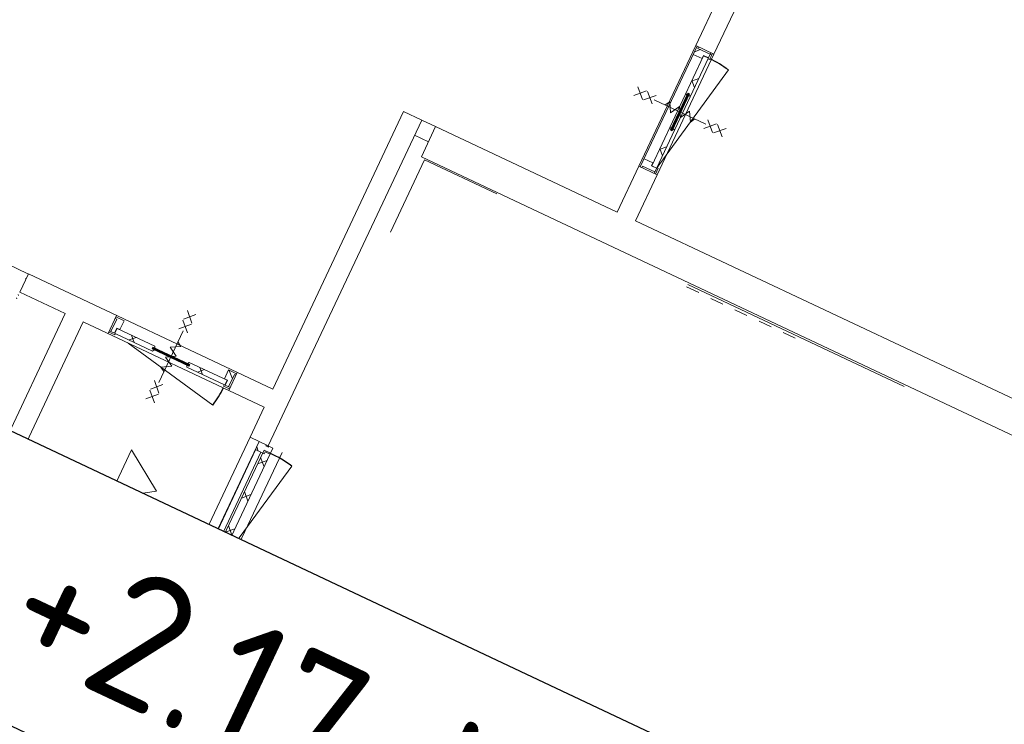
# Model space of a CAD drawing. Header units: metres. Extents: x 136266 to 136452, y 453403 to 453560.
# Tile 116 of 133: x 136335.89 to 136343.27, y 453514.67 to 453519.96. Entities that reach past the tile are written whole.
import ezdxf

# ---------------------------------------------------------------- set-up
doc = ezdxf.new("R2010")
doc.units = ezdxf.units.M
doc.linetypes.add('GS streep 0_75mm', pattern=[1.5000000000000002, 0.7500000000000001, -0.7500000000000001])
for name, color, linetype, lineweight in [('A-DETL-BEBOUWING', 253, 'Continuous', 9), ('A-DETL-GENF', 92, 'Continuous', 5), ('A-FLOR', 192, 'Continuous', 5), ('N-WE-OG-BEBOUWING_HOOFDGEBOUW-T25', 7, 'Continuous', 25), ('P-SANR-FIXT-1', 6, 'GS streep 0_75mm', 5)]:
    doc.layers.add(name, color=color, linetype=linetype, lineweight=lineweight)
doc.styles.add('NLCS-ISO-M200-T25', font='txt', dxfattribs={"height": 0.5})
pattern_1 = [(45.00000000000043, (0.0003718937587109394, 0.0003789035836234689), (-141.4213562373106, 141.4213562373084), []), (135.0000000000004, (0.0003718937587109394, 0.0003789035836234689), (-141.4213562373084, -141.4213562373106), [])]
pattern_2 = [(44.99999999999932, (-3.405148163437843e-09, -0.0003326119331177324), (-141.4213562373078, 141.4213562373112), []), (134.9999999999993, (-3.405148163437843e-09, -0.0003326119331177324), (-141.4213562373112, -141.4213562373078), [])]
pattern_3 = [(45, (0.0003590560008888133, -0.0003333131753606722), (-141.4213562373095, 141.4213562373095), []), (135, (0.0003590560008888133, -0.0003333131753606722), (-141.4213562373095, -141.4213562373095), [])]

# ---------------------------------------------------------------- blocks, each defined once
blk = doc.blocks.new('859-DO-0010 29-09-2022')
at = {"layer": 'A-DETL-BEBOUWING'}
h = blk.add_hatch(dxfattribs=at)
h.set_pattern_fill('FP_1708', color=256, angle=90.00000000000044, style=0, pattern_type=2)
h.set_pattern_definition(pattern_1)
h.paths.add_polyline_path([(52051.77537189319, 80169.06437890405), (52123.77537189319, 80169.06437890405), (52123.77537189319, 80194.06437890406), (52165.77537189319, 80194.06437890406), (52165.77537189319, 80224.06437890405), (52063.77537189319, 80224.06437890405), (52063.77537189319, 80236.06437890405), (52051.77537189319, 80236.06437890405)])
h = blk.add_hatch(dxfattribs=at)
h.set_pattern_fill('FP_1709', color=256, angle=90.00000000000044, style=0, pattern_type=2)
h.set_pattern_definition([(45.00000000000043, (0.0003718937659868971, 0.0003789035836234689), (-141.4213562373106, 141.4213562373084), []), (135.0000000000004, (0.0003718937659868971, 0.0003789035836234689), (-141.4213562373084, -141.4213562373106), [])])
h.paths.add_polyline_path([(52165.77537189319, 79280.06437890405), (52165.77537189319, 79593.79768772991), (52152.77537189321, 79600.39771223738), (52152.77537189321, 79583.39771223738), (52138.7753718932, 79583.39771223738), (52138.7753718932, 79600.39771223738), (52125.7753718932, 79593.79768772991), (52125.7753718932, 79280.06437890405)])
h.paths.add_polyline_path([(52138.77537189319, 79871.73104557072), (52138.77537189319, 79888.7310455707), (52152.7753718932, 79888.7310455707), (52152.7753718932, 79871.73104557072), (52165.77537189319, 79878.3310700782), (52165.77537189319, 80192.06437890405), (52125.77537189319, 80192.06437890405), (52125.77537189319, 79878.3310700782)])
h = blk.add_hatch(dxfattribs=at)
h.set_pattern_fill('FP_1708', color=256, angle=90.00000000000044, style=0, pattern_type=2)
h.set_pattern_definition(pattern_1)
h.paths.add_polyline_path([(52177.77537189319, 80186.06437890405), (52177.77537189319, 80236.06437890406), (52165.77537189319, 80236.06437890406), (52165.77537189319, 80186.06437890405)])
at = {"layer": 'A-DETL-BEBOUWING', "extrusion": (0, 0, -1)}
h = blk.add_hatch(color=256, dxfattribs=at)
h.paths.add_polyline_path([(-52152.7753718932, 79586.39771223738), (-52152.7753718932, 79608.39771223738), (-52148.7753718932, 79608.39771223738), (-52148.7753718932, 79586.39771223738)])
h.paths.add_polyline_path([(-52138.77537189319, 79586.39771223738), (-52142.77537189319, 79586.39771223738), (-52142.77537189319, 79608.39771223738), (-52138.77537189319, 79608.39771223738)])
h.paths.add_polyline_path([(-52152.7753718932, 79863.7310455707), (-52152.7753718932, 79885.73104557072), (-52148.7753718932, 79885.73104557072), (-52148.7753718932, 79863.7310455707)])
h.paths.add_polyline_path([(-52142.7753718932, 79863.7310455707), (-52142.7753718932, 79885.73104557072), (-52138.7753718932, 79885.73104557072), (-52138.7753718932, 79863.7310455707)])
for points in [[(-52148.7753718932, 79586.39771223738), (-52148.7753718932, 79885.73104557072), (-52142.7753718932, 79885.73104557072), (-52142.77537189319, 79586.39771223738)], [(-49325.33369238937, 76445.5066666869), (-49624.66702572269, 76445.5066666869), (-49624.66702572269, 76451.50666668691), (-49325.33369238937, 76451.50666668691)]]:
    blk.add_hatch(color=256, dxfattribs=at).paths.add_polyline_path(points)
at = {"layer": 'A-DETL-BEBOUWING'}
h = blk.add_hatch(dxfattribs=at)
h.set_pattern_fill('FP_1708', color=256, angle=90.00000000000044, style=0, pattern_type=2)
h.set_pattern_definition(pattern_1)
h.paths.add_polyline_path([(52051.77537189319, 79236.06437890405), (52063.77537189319, 79236.06437890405), (52063.77537189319, 79248.06437890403), (52165.77537189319, 79248.06437890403), (52165.77537189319, 79278.06437890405), (52123.77537189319, 79278.06437890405), (52123.77537189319, 79303.06437890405), (52051.77537189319, 79303.06437890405)])
h = blk.add_hatch(dxfattribs=at)
h.set_pattern_fill('FP_1502', color=256, angle=180, style=0, pattern_type=2)
h.set_pattern_definition([(129.632, (79271.56306820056, -83009.42733331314), (-281.6022687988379, 26.46057836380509), []), (129.632, (80268.34706820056, -83090.53433331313), (-281.6022687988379, 26.46057836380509), []), (129.632, (80266.00806820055, -83115.42433331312), (-281.6022687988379, 26.46057836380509), [])])
h.paths.add_polyline_path([(48294.95406820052, 76554.50666668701), (48294.95406820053, 76566.50666668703), (48239.95406820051, 76566.50666668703), (48239.95406820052, 76284.50666668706), (48244.95406820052, 76284.506666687), (48244.95406820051, 76554.50666668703)])
h.paths.add_polyline_path([(47349.95406820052, 76554.50666668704), (47349.9540682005, 76566.506666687), (47294.95406820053, 76566.506666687), (47294.95406820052, 76554.50666668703)])
h = blk.add_hatch(dxfattribs=at)
h.set_pattern_fill('FP_2275', color=256, style=0, pattern_type=2)
h.set_pattern_definition(pattern_3)
h.paths.add_polyline_path([(48987.00035905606, 76428.50666668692), (49017.00035905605, 76428.50666668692), (49017.00035905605, 76470.50666668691), (49042.00035905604, 76470.50666668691), (49042.00035905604, 76542.50666668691), (48975.00035905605, 76542.50666668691), (48975.00035905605, 76530.50666668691), (48987.00035905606, 76530.50666668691)])
h = blk.add_hatch(dxfattribs=at)
h.set_pattern_fill('FP_2275', color=256, style=0, pattern_type=2)
h.set_pattern_definition(pattern_3)
h.paths.add_polyline_path([(49933.00035905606, 76428.50666668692), (49963.00035905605, 76428.50666668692), (49963.00035905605, 76530.50666668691), (49975.00035905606, 76530.50666668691), (49975.00035905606, 76542.50666668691), (49908.00035905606, 76542.50666668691), (49908.00035905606, 76470.50666668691), (49933.00035905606, 76470.50666668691)])
h = blk.add_hatch(dxfattribs=at)
h.set_pattern_fill('FP_2275', color=256, style=0, pattern_type=2)
h.set_pattern_definition(pattern_3)
h.paths.add_polyline_path([(49025.00035905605, 76416.50666668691), (49025.00035905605, 76428.50666668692), (48975.00035905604, 76428.50666668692), (48975.00035905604, 76416.50666668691)])
h = blk.add_hatch(dxfattribs=at)
h.set_pattern_fill('FP_2276', color=256, style=0, pattern_type=2)
h.set_pattern_definition([(45, (0.0003590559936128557, -0.0003333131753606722), (-141.4213562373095, 141.4213562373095), []), (135, (0.0003590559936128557, -0.0003333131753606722), (-141.4213562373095, -141.4213562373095), [])])
h.paths.add_polyline_path([(49019.00035905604, 76428.50666668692), (49332.7336678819, 76428.50666668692), (49339.33369238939, 76441.5066666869), (49322.33369238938, 76441.5066666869), (49322.33369238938, 76455.5066666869), (49339.33369238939, 76455.5066666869), (49332.7336678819, 76468.50666668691), (49019.00035905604, 76468.50666668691)])
h.paths.add_polyline_path([(49931.00035905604, 76428.50666668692), (49931.00035905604, 76468.50666668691), (49617.2670502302, 76468.50666668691), (49610.66702572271, 76455.50666668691), (49627.66702572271, 76455.50666668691), (49627.66702572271, 76441.5066666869), (49610.66702572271, 76441.5066666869), (49617.26705023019, 76428.50666668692)])
at = {"layer": 'A-DETL-BEBOUWING', "extrusion": (0, 0, -1)}
h = blk.add_hatch(color=256, dxfattribs=at)
h.paths.add_polyline_path([(-49602.6670257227, 76441.5066666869), (-49624.66702572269, 76441.50666668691), (-49624.66702572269, 76445.5066666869), (-49602.6670257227, 76445.5066666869)])
h.paths.add_polyline_path([(-49335.63666674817, 76441.5066666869), (-49347.33369238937, 76441.5066666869), (-49347.33369238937, 76445.5066666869), (-49325.33369238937, 76445.5066666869), (-49325.33369238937, 76441.5066666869)])
h.paths.add_polyline_path([(-49325.33369238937, 76451.50666668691), (-49347.33369238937, 76451.50666668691), (-49347.33369238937, 76455.50666668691), (-49325.33369238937, 76455.50666668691)])
h.paths.add_polyline_path([(-49602.6670257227, 76451.50666668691), (-49624.66702572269, 76451.50666668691), (-49624.66702572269, 76455.50666668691), (-49602.6670257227, 76455.50666668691)])
at = {"layer": 'A-DETL-BEBOUWING'}
h = blk.add_hatch(dxfattribs=at)
h.set_pattern_fill('FP_1720', color=256, angle=-90.00000000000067, style=0, pattern_type=2)
h.set_pattern_definition(pattern_2)
h.paths.add_polyline_path([(50344.99999999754, 76088.08866738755), (50416.99999999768, 76088.08866738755), (50416.99999999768, 76105.08866738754), (50458.99999999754, 76105.08866738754), (50458.99999999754, 76155.08866738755), (50424.99999999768, 76155.08866738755), (50424.99999999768, 76147.08866738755), (50404.99999999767, 76147.08866738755), (50404.99999999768, 76155.08866738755), (50344.99999999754, 76155.08866738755)])
h = blk.add_hatch(dxfattribs=at)
h.set_pattern_fill('FP_1721', color=256, angle=-90.00000000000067, style=0, pattern_type=2)
h.set_pattern_definition(pattern_2)
h.paths.add_polyline_path([(50458.99999999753, 75138.08866738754), (50458.99999999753, 76113.08866738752), (50404.99999999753, 76113.08866738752), (50404.99999999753, 75138.08866738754)])
h = blk.add_hatch(dxfattribs=at)
h.set_pattern_fill('FP_1720', color=256, angle=-90.00000000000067, style=0, pattern_type=2)
h.set_pattern_definition(pattern_2)
h.paths.add_polyline_path([(50424.99999999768, 75096.08866738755), (50458.99999999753, 75096.08866738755), (50458.99999999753, 75146.08866738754), (50416.99999999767, 75146.08866738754), (50416.99999999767, 75163.08866738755), (50344.99999999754, 75163.08866738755), (50344.99999999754, 75096.08866738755), (50404.99999999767, 75096.08866738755), (50404.99999999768, 75104.08866738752), (50424.99999999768, 75104.08866738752)])
for centre, radius, start, end in [((52165.77537189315, 79280.06437890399), 911.9999999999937, 78.9999999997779, 89.24494910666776), ((49019.00035905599, 76428.50666668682), 911.9999999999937, 348.9999999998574, 358.4898982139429), ((50458.99999999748, 75140.08866738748), 970.9999999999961, 78.9999999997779, 90)]:
    blk.add_arc(centre, radius, start, end)
for p, q in [((52040.77537189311, 81831.63309472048), (52040.7753718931, 80236.06437890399)), ((52190.7753718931, 80236.06437890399), (52190.77537189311, 81831.63309472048)), ((52040.7753718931, 80236.06437890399), (52190.7753718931, 80236.06437890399)), ((52051.77537189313, 80236.06437890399), (52051.77537189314, 79236.06437890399)), ((52063.77537189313, 80224.06437890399), (52063.77537189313, 80236.06437890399)), ((52165.77537189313, 80224.06437890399), (52063.77537189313, 80224.06437890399)), ((52123.77537189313, 80169.06437890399), (52123.77537189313, 80194.064378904)), ((52123.77537189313, 80194.064378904), (52165.77537189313, 80194.064378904)), ((52165.77537189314, 80192.06437890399), (52125.77537189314, 80192.06437890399)), ((52125.77537189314, 80192.06437890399), (52125.77537189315, 79280.06437890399)), ((52165.77537189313, 80236.064378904), (52165.77537189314, 79236.06437890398)), ((52165.77537189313, 80186.064378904), (52177.77537189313, 80186.064378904)), ((52166.94165374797, 79286.06437890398), (52339.79317567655, 80175.30837020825)), ((52177.77537189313, 80186.064378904), (52177.77537189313, 80236.064378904)), ((52051.77537189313, 80169.06437890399), (52123.77537189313, 80169.06437890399)), ((52125.77537189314, 79878.33107007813), (52138.77537189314, 79871.73104557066)), ((52138.77537189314, 79888.73104557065), (52152.77537189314, 79888.73104557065)), ((52138.77537189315, 79583.39771223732), (52138.77537189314, 79888.73104557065)), ((52152.77537189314, 79888.73104557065), (52152.77537189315, 79583.39771223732)), ((52152.77537189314, 79871.73104557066), (52165.77537189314, 79878.33107007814)), ((52138.77537189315, 79600.39771223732), (52125.77537189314, 79593.79768772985)), ((52152.77537189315, 79583.39771223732), (52138.77537189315, 79583.39771223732)), ((52165.77537189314, 79593.79768772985), (52152.77537189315, 79600.39771223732)), ((52123.77537189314, 79303.06437890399), (52051.77537189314, 79303.06437890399)), ((52123.77537189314, 79278.06437890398), (52123.77537189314, 79303.06437890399)), ((52040.7753718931, 79236.06437890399), (52040.7753718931, 78854.99999999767)), ((52190.7753718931, 79236.06437890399), (52040.7753718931, 79236.06437890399)), ((52063.77537189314, 79236.06437890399), (52063.77537189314, 79248.06437890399)), ((52063.77537189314, 79248.06437890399), (52165.77537189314, 79248.06437890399)), ((52165.77537189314, 79278.06437890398), (52123.77537189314, 79278.06437890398)), ((52125.77537189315, 79280.06437890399), (52165.77537189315, 79280.06437890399)), ((52177.77537189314, 79286.06437890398), (52165.77537189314, 79286.06437890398)), ((52177.77537189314, 79236.06437890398), (52177.77537189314, 79286.06437890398)), ((52190.7753718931, 78854.99999999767), (52190.7753718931, 79236.06437890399)), ((50269.99999999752, 78854.99999999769), (50269.99999999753, 76554.5066666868)), ((50419.99999999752, 78854.99999999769), (50269.99999999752, 78854.99999999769)), ((50419.99999999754, 76155.08866738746), (50419.99999999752, 78854.99999999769)), ((52040.77537189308, 78854.99999999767), (50535.2115141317, 78854.99999999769)), ((50535.2115141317, 78854.99999999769), (50535.2115141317, 78604.99999999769)), ((57509.99999999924, 78854.99999999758), (52190.7753718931, 78854.99999999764)), ((50535.2115141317, 78604.99999999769), (57509.99999999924, 78604.99999999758)), ((51165.01208198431, 78595.00000000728), (50565.01208198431, 78595.00000000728)), ((50565.01208198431, 78595.00000000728), (50565.01208198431, 77995.00000000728)), ((52749.99999999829, 78590.00000000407), (54544.99999999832, 78590.00000000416)), ((48244.95406820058, 76554.50666668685), (48244.95406820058, 76404.50666668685)), ((48244.95406820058, 76554.50666668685), (50269.99999999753, 76554.5066666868)), ((48975.00035905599, 76404.50666668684), (48975.00035905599, 76554.50666668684)), ((49042.00035905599, 76542.50666668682), (48975.000359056, 76542.50666668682)), ((48975.000359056, 76530.50666668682), (48987.000359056, 76530.50666668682)), ((48987.000359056, 76530.50666668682), (48987.000359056, 76428.50666668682)), ((49042.00035905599, 76470.50666668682), (49042.00035905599, 76542.50666668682)), ((49975.000359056, 76542.50666668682), (49908.00035905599, 76542.50666668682)), ((49908.00035905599, 76542.50666668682), (49908.00035905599, 76470.50666668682)), ((49963.000359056, 76428.50666668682), (49963.000359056, 76530.50666668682)), ((49963.000359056, 76530.50666668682), (49975.000359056, 76530.50666668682)), ((49975.00035905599, 76554.5066666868), (49975.00035905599, 76404.5066666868)), ((49332.73366788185, 76428.50666668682), (48975.00035905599, 76428.50666668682)), ((48975.00035905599, 76416.50666668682), (49025.00035905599, 76416.50666668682)), ((49017.000359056, 76428.50666668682), (49017.000359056, 76470.50666668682)), ((49017.000359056, 76470.50666668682), (49042.00035905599, 76470.50666668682)), ((49332.73366788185, 76468.50666668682), (49019.00035905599, 76468.50666668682)), ((49019.00035905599, 76468.50666668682), (49019.00035905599, 76428.50666668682)), ((49025.00035905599, 76416.50666668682), (49025.00035905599, 76428.50666668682)), ((49322.33369238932, 76441.50666668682), (49322.33369238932, 76455.50666668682)), ((49322.33369238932, 76455.50666668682), (49627.66702572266, 76455.50666668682)), ((49627.66702572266, 76441.50666668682), (49322.33369238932, 76441.50666668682)), ((49339.33369238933, 76455.50666668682), (49332.73366788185, 76468.50666668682)), ((49332.73366788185, 76428.50666668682), (49339.33369238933, 76441.50666668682)), ((49617.26705023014, 76468.50666668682), (49610.66702572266, 76455.50666668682)), ((49610.66702572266, 76441.50666668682), (49617.26705023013, 76428.50666668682)), ((49931.00035905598, 76468.50666668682), (49617.26705023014, 76468.50666668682)), ((49617.26705023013, 76428.50666668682), (49975.00035905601, 76428.50666668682)), ((49908.00035905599, 76470.50666668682), (49933.000359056, 76470.50666668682)), ((49925.00035905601, 76428.50666668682), (49925.00035905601, 76416.50666668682)), ((49925.00035905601, 76416.50666668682), (49975.00035905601, 76416.50666668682)), ((49931.00035905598, 76428.50666668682), (49931.00035905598, 76468.50666668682)), ((49933.000359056, 76470.50666668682), (49933.000359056, 76428.50666668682)), ((48244.95406820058, 76404.50666668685), (48619.95406820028, 76404.50666668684)), ((48619.95406820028, 76404.50666668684), (48619.95406820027, 73729.99999998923)), ((48769.95406820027, 73579.50666668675), (48769.95406820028, 76404.50666668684)), ((50269.99999999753, 76404.5066666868), (48769.95406820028, 76404.50666668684)), ((49142.46965543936, 76404.50666668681), (49914.24435036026, 76254.48886290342)), ((50269.99999999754, 76404.5066666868), (50269.99999999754, 76155.08866738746)), ((50269.99999999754, 76155.08866738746), (50419.99999999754, 76155.08866738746)), ((50344.99999999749, 76155.08866738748), (50344.99999999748, 75096.08866738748)), ((50404.99999999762, 76147.08866738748), (50404.99999999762, 76155.08866738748)), ((50424.99999999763, 76147.08866738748), (50404.99999999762, 76147.08866738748)), ((50404.99999999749, 76113.08866738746), (50404.99999999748, 75138.08866738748)), ((50458.99999999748, 76113.08866738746), (50404.99999999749, 76113.08866738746)), ((50458.99999999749, 76155.08866738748), (50424.99999999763, 76155.08866738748)), ((50424.99999999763, 76155.08866738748), (50424.99999999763, 76147.08866738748)), ((50458.99999999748, 75096.08866738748), (50458.99999999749, 76155.08866738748)), ((50344.99999999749, 76088.08866738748), (50416.99999999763, 76088.08866738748)), ((50347.41377562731, 76088.08866738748), (50347.4137756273, 75163.08866738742)), ((50391.63499274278, 75163.0886673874), (50391.63499274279, 76088.08866738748)), ((50416.99999999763, 76088.08866738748), (50416.99999999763, 76105.08866738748)), ((50416.99999999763, 76105.08866738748), (50458.99999999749, 76105.08866738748)), ((50458.99999999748, 75140.08866738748), (50644.27553450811, 76093.24866251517)), ((50416.99999999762, 75163.08866738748), (50344.99999999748, 75163.08866738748)), ((50416.99999999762, 75146.08866738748), (50416.99999999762, 75163.08866738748)), ((50269.99999999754, 75096.08866738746), (50269.99999999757, 70348.44604086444)), ((50419.99999999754, 75096.08866738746), (50269.99999999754, 75096.08866738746)), ((50404.99999999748, 75138.08866738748), (50458.99999999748, 75138.08866738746)), ((50404.99999999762, 75096.08866738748), (50404.99999999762, 75104.08866738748)), ((50404.99999999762, 75104.08866738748), (50424.99999999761, 75104.08866738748)), ((50458.99999999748, 75146.08866738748), (50416.99999999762, 75146.08866738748)), ((50419.99999999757, 70348.44604086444), (50419.99999999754, 75096.08866738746)), ((50424.99999999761, 75104.08866738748), (50424.99999999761, 75096.08866738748)), ((50424.99999999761, 75096.08866738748), (50458.99999999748, 75096.08866738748))]:
    blk.add_line(p, q, dxfattribs=at)
at = {"layer": 'A-DETL-BEBOUWING', "extrusion": (0, 0, -1)}
for p, q in [((52138.77537189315, 79885.73104557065), (52152.77537189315, 79888.73104557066)), ((52152.77537189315, 79885.73104557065), (52138.77537189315, 79888.73104557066)), ((52138.77537189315, 79885.73104557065), (52152.77537189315, 79885.73104557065)), ((52142.77537189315, 79885.73104557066), (52142.77537189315, 79586.39771223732)), ((52148.77537189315, 79586.39771223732), (52148.77537189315, 79885.73104557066)), ((52138.77537189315, 79863.73104557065), (52142.77537189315, 79863.73104557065)), ((52148.77537189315, 79863.73104557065), (52152.77537189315, 79863.73104557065)), ((52142.77537189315, 79608.39771223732), (52138.77537189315, 79608.39771223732)), ((52138.77537189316, 79586.39771223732), (52152.77537189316, 79586.39771223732)), ((52138.77537189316, 79583.39771223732), (52152.77537189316, 79586.39771223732)), ((52152.77537189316, 79583.39771223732), (52138.77537189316, 79586.39771223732)), ((52152.77537189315, 79608.39771223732), (52148.77537189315, 79608.39771223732)), ((49322.33369238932, 76455.50666668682), (49325.33369238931, 76441.50666668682)), ((49322.33369238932, 76441.50666668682), (49325.33369238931, 76455.50666668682)), ((49325.33369238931, 76455.50666668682), (49325.33369238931, 76441.50666668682)), ((49624.66702572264, 76451.50666668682), (49325.33369238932, 76451.50666668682)), ((49325.33369238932, 76445.50666668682), (49624.66702572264, 76445.50666668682)), ((49347.33369238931, 76451.50666668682), (49347.33369238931, 76455.50666668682)), ((49347.33369238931, 76441.50666668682), (49347.33369238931, 76445.50666668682)), ((49602.66702572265, 76455.50666668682), (49602.66702572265, 76451.50666668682)), ((49602.66702572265, 76445.50666668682), (49602.66702572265, 76441.50666668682)), ((49624.66702572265, 76455.50666668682), (49624.66702572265, 76441.50666668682)), ((49624.66702572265, 76455.50666668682), (49627.66702572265, 76441.50666668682)), ((49624.66702572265, 76441.50666668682), (49627.66702572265, 76455.50666668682)), ((49627.66702572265, 76441.50666668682), (49627.66702572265, 76455.50666668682))]:
    blk.add_line(p, q, dxfattribs=at)
at = {"layer": 'A-DETL-GENF'}
for p, q in [((51851.13071095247, 79771.42426289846), (51780.42003283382, 79700.71358477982)), ((51851.13071095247, 79700.71358477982), (51780.42003283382, 79771.42426289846)), ((51931.13071095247, 79771.42426289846), (51860.42003283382, 79700.71358477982)), ((51931.13071095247, 79700.71358477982), (51860.42003283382, 79771.42426289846)), ((51930.77537189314, 79736.06892383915), (52360.77537189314, 79736.06892383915)), ((52043.71597733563, 79771.42240748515), (52023.30463403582, 79736.06892383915)), ((52043.71597733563, 79771.42240748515), (52084.53973515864, 79700.71358477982)), ((52125.36349298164, 79771.42240748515), (52084.53973515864, 79700.71358477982)), ((52125.36349298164, 79771.42240748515), (52166.18725080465, 79700.71358477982)), ((52207.01100862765, 79771.42240748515), (52166.18725080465, 79700.71358477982)), ((52207.01100862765, 79771.42240748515), (52247.83476645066, 79700.71358477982)), ((52268.24718097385, 79736.06892383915), (52247.83476645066, 79700.71358477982)), ((52360.42003283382, 79771.42426289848), (52431.13071095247, 79700.71358477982)), ((52360.42003283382, 79700.71358477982), (52431.13071095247, 79771.42426289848)), ((52440.42003283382, 79771.42426289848), (52511.13071095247, 79700.71358477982)), ((52440.42003283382, 79700.71358477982), (52511.13071095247, 79771.42426289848)), ((49510.36024305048, 76743.15132762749), (49439.64956493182, 76813.86200574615)), ((49439.64956493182, 76743.15132762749), (49510.36024305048, 76813.86200574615)), ((49510.36024305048, 76663.15132762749), (49439.64956493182, 76733.86200574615)), ((49439.64956493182, 76663.15132762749), (49510.36024305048, 76733.86200574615)), ((49475.00490399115, 76663.50666668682), (49475.00490399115, 76233.50666668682)), ((49510.35838763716, 76550.56606124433), (49475.00490399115, 76570.97740454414)), ((49510.35838763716, 76550.56606124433), (49439.64956493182, 76509.74230342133)), ((49510.35838763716, 76468.91854559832), (49439.64956493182, 76509.74230342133)), ((49510.35838763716, 76468.91854559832), (49439.64956493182, 76428.09478777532)), ((49510.35838763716, 76387.27102995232), (49439.64956493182, 76428.09478777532)), ((49510.35838763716, 76387.27102995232), (49439.64956493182, 76346.44727212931)), ((49475.00490399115, 76326.03485760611), (49439.64956493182, 76346.44727212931)), ((49510.36024305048, 76233.86200574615), (49439.64956493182, 76163.15132762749)), ((49439.64956493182, 76233.86200574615), (49510.36024305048, 76163.15132762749)), ((49510.36024305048, 76153.86200574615), (49439.64956493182, 76083.15132762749)), ((49439.64956493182, 76153.86200574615), (49510.36024305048, 76083.15132762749)), ((49806.05406820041, 75490.85338573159), (49506.05406820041, 75690.85338573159)), ((49506.05406820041, 75690.85338573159), (49506.0540682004, 75290.85338573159)), ((49506.0540682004, 75290.85338573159), (49806.05406820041, 75490.85338573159))]:
    blk.add_line(p, q, dxfattribs=at)
at = {"layer": 'A-FLOR'}
for p, q in [((52040.77537189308, 79236.06437890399), (52040.7753718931, 80236.06437890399)), ((52190.7753718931, 80236.06437890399), (52190.7753718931, 79236.06437890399)), ((50419.99999999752, 78854.99999999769), (50535.21151413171, 78854.99999999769)), ((50419.99999999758, 78729.9999999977), (50535.2115141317, 78729.9999999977)), ((47349.95406820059, 76554.50666668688), (48239.95406820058, 76554.50666668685)), ((50269.9999999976, 75096.08866738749), (50269.99999999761, 76155.08866738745)), ((50419.99999999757, 76147.08866738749), (50419.99999999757, 76155.08866738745)), ((50534.99999999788, 76155.08866738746), (50534.99999999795, 75096.08866738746)), ((50419.99999999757, 75096.08866738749), (50419.99999999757, 75104.08866738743))]:
    blk.add_line(p, q, dxfattribs=at)
at = {"layer": 'P-SANR-FIXT-1'}
blk.add_line((52749.99999999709, 78570.00000000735), (53659.99999999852, 78570.00000000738), dxfattribs=at)

msp = doc.modelspace()

# ---------------------------------------------------------------- block references
at = {"xscale": 0.001, "yscale": 0.001, "zscale": 0.001, "rotation": 334.7650131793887}
msp.add_blockref('859-DO-0010 29-09-2022', (136259.6791283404, 453469.3710543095), dxfattribs=at)

# ---------------------------------------------------------------- next in the draw order: texts
at = {"layer": 'N-WE-OG-BEBOUWING_HOOFDGEBOUW-T25', "insert": (136329.6984898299, 453519.2086299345), "char_height": 1, "attachment_point": 1, "rotation": 334.7647804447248, "style": 'NLCS-ISO-M200-T25', "bg_fill": 19, "box_fill_scale": 1.5, "bg_fill_color": 256, "bg_fill_transparency": 0}
msp.add_mtext_dynamic_manual_height_columns('Vloerpeil = +2.17 NAP', width=13.22656778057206, gutter_width=2.5, heights=[0], dxfattribs=at)

doc.saveas('drawing.dxf')
